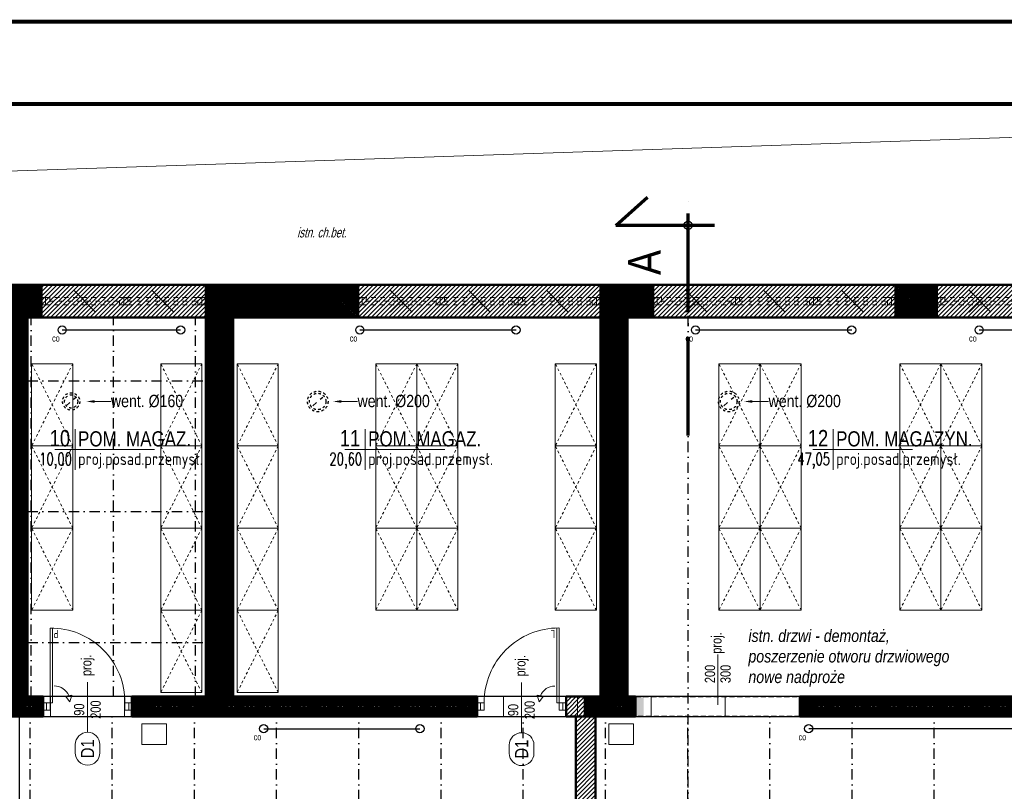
# Model space of a CAD drawing. Header units: centimetres. Extents: x -2715 to 104803, y -1446 to 32152.
# Tile 17 of 27: x 87423 to 88621, y 591 to 1529. Entities that reach past the tile are written whole.
import ezdxf
from ezdxf import colors
from ezdxf.entities.mleader import LeaderData, LeaderLine
from ezdxf.enums import TextEntityAlignment as Align
from ezdxf.math import Vec2, Vec3

# ---------------------------------------------------------------- set-up
doc = ezdxf.new("R2010")
doc.units = ezdxf.units.CM
doc.header["$MEASUREMENT"] = 0
for name, pattern in [('ACAD_ISO04W100', [30, 24, -3, 0, -3]), ('Dash', [0.6, 0.3, -0.3]), ('DASHDOT', [25.4, 12.7, -6.35, 0, -6.35]), ('DASHDOT2', [0.5, 0.25, -0.125, 0, -0.125]), ('HIDDEN', [9.525, 6.35, -3.175]), ('Przerywana', [0.222222, 0.111111, -0.111111])]:
    doc.linetypes.add(name, pattern=pattern)
for name, color, linetype, lineweight in [('0_TXT', 7, 'Continuous', 15), ('0_TXT niewidoczne', 7, 'Continuous', 15), ('1_ hatch', 8, 'Continuous', 9), ('1_ przerywana  S_CONSTRUCTION', 124, 'DASHDOT2', 25), ('1_ view 3', 8, 'Continuous', 9), ('1_ wall STRUCT', 72, 'Continuous', 50), ('IS_obrys', 6, 'Continuous', 30), ('przekroj projektowany', 10, 'ACAD_ISO04W100', 70)]:
    doc.layers.add(name, color=color, linetype=linetype, lineweight=lineweight)
doc.layers.add('1_ area', color=30, linetype='Continuous', lineweight=9, plot=False)
for name, color, linetype in [('1_ dach - osie', 7, 'DASHDOT'), ('4_INST._co', 151, 'Continuous'), ('DIM', 7, 'Continuous')]:
    doc.layers.add(name, color=color, linetype=linetype)
for name, color, linetype, lineweight, true_color in [('1_ doors proj.', 7, 'Continuous', 15, 0x1a8cff), ('1_ hatch proj.', 7, 'Continuous', 9, 0x1a8cff), ('1_ wall STRUCT proj.', 7, 'Continuous', 50, 0x1a8cff), ('1_ wall STRUCT-DIV rozbiorka', 7, 'Continuous', 9, 0xff0a0a), ('2_ doors description proj.', 7, 'Continuous', 15, 0x1a8cff), ('2_ equipment proj._skrzynie', 7, 'Continuous', 9, 0x6a91a9), ('3_ PPOŻ  opisy', 7, 'Continuous', 18, 0x940000)]:
    doc.layers.add(name, color=color, linetype=linetype, lineweight=lineweight, true_color=true_color)
doc.styles.add('ARIAL', font='arial.ttf', dxfattribs={"width": 0.8})
doc.styles.add('BIKTS', font='bikromsw.shx', dxfattribs={"width": 0.85})
doc.styles.add('H_POM', font='ARIALN.TTF', dxfattribs={"width": 0.7, "height": 18})
doc.styles.add('opis100', font='ARIALN.TTF', dxfattribs={"height": 18})
doc.styles.get("Standard").update_dxf_attribs({"font": 'arial.ttf'})
doc.styles.add('TXT_D', font='arial.ttf')
doc.styles.add('TXT_M', font='romans.shx', dxfattribs={"width": 0.75, "oblique": 15})
doc.styles.add('TXT_S', font='romand.shx')
doc.linetypes.add('Rozbiö˘ka', pattern='A,7,[121,msgB.shx,S=1,R=0,X=0.5,Y=-1.826635],7', length=14)
doc.linetypes.add('TRACKS', pattern='A,0.15,[130,ltypeshp.shx,S=0.25,R=0,X=0,Y=0],0.15', length=0.3)

# ---------------------------------------------------------------- blocks, each defined once
blk = doc.blocks.new('vfdgfhbgfh')
at = {"linetype": 'TRACKS', "ltscale": 10}
blk.add_lwpolyline([(0, 0), (144.1, 0)], dxfattribs=at)
for centre in [(0, 0), (144.1, 0)]:
    blk.add_circle(centre, 5)
at = {"style": 'BIKTS', "width": 0.8}
blk.add_attdef('W', text='', height=8, rotation=0, dxfattribs=at).set_placement((-7.6, -6.1), align=Align.TOP_CENTER)
blk = doc.blocks.new('fdgdfhfbgfh')
at = {"linetype": 'TRACKS', "ltscale": 10}
blk.add_lwpolyline([(0, 0), (190, 0)], dxfattribs=at)
for centre in [(0, 0), (190, 0)]:
    blk.add_circle(centre, 5)
at = {"style": 'BIKTS', "width": 0.8}
blk.add_attdef('W', text='', height=8, rotation=0, dxfattribs=at).set_placement((-7.6, -6.1), align=Align.TOP_CENTER)
blk = doc.blocks.new('co')
at = {"linetype": 'TRACKS', "ltscale": 10}
blk.add_lwpolyline([(69784.8, -154.6), (70319.2, -154.6)], dxfattribs=at)
for centre in [(69784.8, -154.6), (70319.2, -154.6)]:
    blk.add_circle(centre, 5)
at = {"style": 'BIKTS', "width": 0.8}
blk.add_attdef('W', text='', height=8, rotation=0, dxfattribs=at).set_placement((69777.1, -160.7), align=Align.TOP_CENTER)
blk = doc.blocks.new('MET')
at = {"layer": '0_TXT niewidoczne'}
for p, q in [((0, -20), (0, 20)), ((-20, 0), (78.66, 0))]:
    blk.add_line(p, q, dxfattribs=at)
at = {"style": 'TXT_D', "width": 0.8, "flags": 4}
blk.add_attdef('NUMER', text='', height=15, dxfattribs=at).set_placement((-6.73, 3.76), align=Align.RIGHT)
blk.add_attdef('NAZWA', (4.15, 3.76), '', height=15, dxfattribs=at)
at = {"layer": '0_TXT niewidoczne', "style": 'TXT_M', "width": 0.8, "flags": 4}
blk.add_attdef('M2', text='', height=12, dxfattribs=at).set_placement((-6.06, -15.36), align=Align.RIGHT)
blk.add_attdef('POSADZKA', (4.15, -15.36), '', height=12, dxfattribs=at)
blk = doc.blocks.new('_OZN.DRZWI')
blk.add_line((0, 0), (61.1, 0))
blk.add_lwpolyline([(-15, 15, -1), (-15, -15), (-25, -15, -1), (-25, 15)], format="xyb", close=True)
at = {"style": 'BIKTS', "width": 0.8}
blk.add_attdef('WYSOK', text='', height=8, rotation=0, dxfattribs=at).set_placement((27.6, 12.7), align=Align.TOP_CENTER)
for p in [(-20, 0), (75.1, 0)]:
    blk.add_attdef('OZN', text='', height=8, rotation=0, dxfattribs=at).set_placement(p, align=Align.MIDDLE)
blk.add_attdef('SZEROK', text='', height=8, rotation=0, dxfattribs=at).set_placement((27.6, -12.4), align=Align.CENTER)
blk = doc.blocks.new('VFDGFDHGF')
for p, q in [((4, 4.5), (0.5, 4.5)), ((8.5, 4.5), (4, 4.5)), ((8.5, -4.5), (8.5, 4.5)), ((99.5, 4.5), (99.5, -4.5)), ((108, 4.5), (104.5, 4.5)), ((4, -4.5), (8.5, -4.5)), ((8.5, -4.5), (8.5, -95.5)), ((11.3, -4.5), (11.3, -95.4)), ((32.6, -5.8), (27.3, -12.4)), ((99.5, -4.5), (104, -4.5)), ((27.3, -12.4), (35, -13.9))]:
    blk.add_line(p, q)
for points in [[(0, -4.5), (0, 4.5), (4, 4.5), (4, -4.5)], [(4, -4.5), (4, 4.5), (8.5, 4.5), (8.5, -4.5)], [(99.5, -4.5), (99.5, 4.5), (104, 4.5), (104, -4.5)], [(104, -4.5), (104, 4.5), (108, 4.5), (108, -4.5)]]:
    blk.add_lwpolyline(points, close=True)
for points in [[(8.5, -4.5), (11.3, -4.5)], [(32.6, -5.8), (35, -13.9)], [(54, -1.4), (54, -0.4)]]:
    blk.add_lwpolyline(points)
for centre, radius, start, end in [((9.1, -5.1), 90.4, 269.6651, 0.3349), ((13.5, -5.8), 19.1, 270, 337.4994)]:
    blk.add_arc(centre, radius, start, end)
at = {"insert": (18.4, -83.2), "char_height": 10, "width": 6.203, "attachment_point": 3, "style": 'H_POM'}
blk.add_mtext('L', dxfattribs=at)
blk = doc.blocks.new('bgfhgfjhgj')
at = {"layer": '1_ wall STRUCT-DIV rozbiorka'}
for points in [[(-17.7, -17.7), (17.7, 17.7)], [(-17.7, 17.7), (17.7, -17.7)]]:
    blk.add_lwpolyline(points, dxfattribs=at)
blk = doc.blocks.new('gfdgfhgfh')
at = {"layer": '1_ wall STRUCT-DIV rozbiorka', "linetype": 'Przerywana', "ltscale": 50}
for points in [[(-100, 4.5), (-95, 4.5), (-95, -4.5), (-100, -4.5), (-100, 4.5)], [(-95, 4.5), (-5, 4.5)], [(-95, 4.5), (-90, 4.5), (-90, -4.5), (-95, -4.5), (-95, 4.5)], [(-5, 4.5), (0, 4.5), (0, -4.5), (-5, -4.5), (-5, 4.5)], [(0, 4.5), (5, 4.5), (5, -4.5), (0, -4.5), (0, 4.5)], [(5, 4.5), (95, 4.5)], [(5, 0), (90, 0)], [(90, 4.5), (95, 4.5), (95, -4.5), (90, -4.5), (90, 4.5)], [(95, 4.5), (100, 4.5), (100, -4.5), (95, -4.5), (95, 4.5)], [(-95, -4.5), (-5, -4.5)], [(-90, 0), (-5, 0)], [(5, -4.5), (95, -4.5)]]:
    blk.add_lwpolyline(points, dxfattribs=at)
at = {"layer": '1_ wall STRUCT-DIV rozbiorka', "color": 6, "xscale": 0.75, "yscale": 0.75, "zscale": 0.75}
for p in [(-47.5, 0), (47.5, 0)]:
    blk.add_blockref('bgfhgfjhgj', p, dxfattribs=at)
blk = doc.blocks.new('hgfjhgjhgkjhkljhl')
at = {"layer": '1_ wall STRUCT-DIV rozbiorka', "linetype": 'Przerywana', "ltscale": 50}
for points in [[(-295, 9), (-290, 9), (-290, 0), (-295, 0), (-295, 9)], [(-290, 9), (-105, 9)], [(-290, 9), (-285, 9), (-285, 0), (-290, 0), (-290, 9)], [(-285, 4.5), (-200, 4.5)], [(-200, 9), (-195, 9), (-195, 0), (-200, 0), (-200, 9)], [(-195, 9), (-190, 9), (-190, 0), (-195, 0), (-195, 9)], [(-190, 4.5), (-105, 4.5)], [(-105, 9), (-100, 9), (-100, 0), (-105, 0), (-105, 9)], [(-100, 9), (-95, 9), (-95, 0), (-100, 0), (-100, 9)], [(-95, 9), (-5, 9)], [(-95, 4.5), (-10, 4.5)], [(-10, 9), (-5, 9), (-5, 0), (-10, 0), (-10, 9)], [(-5, 9), (0, 9), (0, 0), (-5, 0), (-5, 9)], [(-290, 0), (-105, 0)], [(-95, 0), (-5, 0)]]:
    blk.add_lwpolyline(points, dxfattribs=at)
at = {"layer": '1_ wall STRUCT-DIV rozbiorka', "color": 6, "xscale": 0.75, "yscale": 0.75, "zscale": 0.75}
for p in [(-242.5, 4.5), (-147.5, 4.5), (-52.5, 4.5)]:
    blk.add_blockref('bgfhgfjhgj', p, dxfattribs=at)
blk = doc.blocks.new('vgfdbn vnbvmnvb')
for p, q in [((-104, 0), (-100.5, 0)), ((-95.5, 0), (-95.5, -9.1)), ((-4.5, -9.1), (-4.5, 0)), ((-4.5, 0), (0, 0)), ((0, 0), (3.5, 0)), ((-95.5, -9.1), (-100, -9.1)), ((-28.6, -10.4), (-23.3, -16.9)), ((-7.3, -9.1), (-7.3, -100)), ((0, -9.1), (-4.5, -9.1)), ((-4.5, -9.1), (-4.5, -100)), ((-23.3, -16.9), (-31, -18.5))]:
    blk.add_line(p, q)
for points in [[(-100, -9.1), (-100, 0), (-104, 0), (-104, -9.1)], [(-95.5, -9.1), (-95.5, 0), (-100, 0), (-100, -9.1)], [(0, -9.1), (0, 0), (-4.5, 0), (-4.5, -9.1)], [(4, -9.1), (4, 0), (0, 0), (0, -9.1)]]:
    blk.add_lwpolyline(points, close=True)
for points in [[(-50, -5.9), (-50, -4.9)], [(-28.6, -10.4), (-31, -18.5)], [(-4.5, -9.1), (-7.3, -9.1)]]:
    blk.add_lwpolyline(points)
for centre, radius, start, end in [((-5.1, -9.6), 90.4, 179.6651, 270.3349), ((-9.5, -10.4), 19.1, 202.5006, 270)]:
    blk.add_arc(centre, radius, start, end)
at = {"insert": (-14.4, -87.7), "char_height": 10, "width": 6.203, "attachment_point": 1, "style": 'H_POM'}
blk.add_mtext('P', dxfattribs=at)
blk = doc.blocks.new('cxvcbvc')
at = {"layer": '1_ dach - osie'}
blk.add_line((-869, 0), (885.7, 0), dxfattribs=at)
at = {"layer": 'DIM'}
blk.add_circle((885.7, 0), 5, dxfattribs=at)
at = {"layer": 'przekroj projektowany', "ltscale": 5}
blk.add_line((630, 0), (919.7, 0), dxfattribs=at)
at = {"layer": 'przekroj projektowany', "ltscale": 5, "extrusion": (0, 0, -1)}
blk.add_lwpolyline([(-885.7, -32.2), (-885.7, 87.8), (-920, 49.4)], dxfattribs=at)
at = {"layer": 'przekroj projektowany', "color": 7, "ltscale": 5, "insert": (855.8, 73.2), "char_height": 40, "width": 94.44, "attachment_point": 3, "style": 'opis100'}
blk.add_mtext('A', dxfattribs=at)
blk = doc.blocks.new('vfdbvvcnbvnbv')
blk.add_line((0, -51.4), (0, 9.7))
at = {"style": 'BIKTS', "width": 0.8}
blk.add_attdef('OZN', text='', height=8, rotation=90, dxfattribs=at).set_placement((0, 23.8), align=Align.MIDDLE)
blk.add_attdef('WYSOK', text='', height=8, rotation=90, dxfattribs=at).set_placement((-12.7, -23.8), align=Align.TOP_CENTER)
blk.add_attdef('SZEROK', text='', height=8, rotation=90, dxfattribs=at).set_placement((12.4, -23.8), align=Align.CENTER)
blk = doc.blocks.new('vcvcbv')
blk.add_lwpolyline([(-100, 50), (0, 50), (0, 0), (-100, 0), (-100, 50)])
at = {"linetype": 'Dash', "ltscale": 10}
blk.add_lwpolyline([(-100, 0), (0, 50), (0, 0), (-100, 50), (-100, 0)], dxfattribs=at)
blk = doc.blocks.new('sdadsfsdfd')
at = {"layer": '2_ equipment proj._skrzynie', "rotation": 90}
for p in [(259, 640), (416, 640), (509, 640), (677.5, 640), (727.5, 640), (896, 640), (1095, 640), (1145, 640), (1315, 640), (1365, 640), (259, 540), (416, 540), (509, 540), (677.5, 540), (727.5, 540), (896, 540), (1095, 540), (1145, 540), (1315, 540), (1365, 540), (259, 440), (416, 440), (509, 440), (677.5, 440), (727.5, 440), (896, 440), (1095, 440), (1145, 440), (1315, 440), (1365, 440), (416, 340), (509, 340)]:
    blk.add_blockref('vcvcbv', p, dxfattribs=at)
blk = doc.blocks.new('gfdhgfhgfhjgjh')
at = {"layer": '1_ przerywana  S_CONSTRUCTION', "color": 150, "linetype": 'Dash', "ltscale": 20}
blk.add_lwpolyline([(-6, -5.3), (6, 5.3)], dxfattribs=at)
at = {"layer": '1_ przerywana  S_CONSTRUCTION', "color": 150, "linetype": 'Dash', "ltscale": 10}
for radius in [12.5, 10]:
    blk.add_circle((0, 0), radius, dxfattribs=at)
at = {"layer": '0_TXT', "color": 150}
ml = blk.add_multileader_mtext('Standard', dxfattribs=at)
ml.set_content('{\\fArial Narrow|b0|i0|c238|p34;\\H83.333333x;went. %%C200}', color=150)
ml.set_leader_properties()
ml.build(insert=Vec2(0, 0))
ml.multileader.update_dxf_attribs({"dogleg_length": 0.36, "arrow_head_size": 10})
ctx = ml.context
ctx.base_point, ctx.char_height, ctx.arrow_head_size, ctx.landing_gap_size, ctx.plane_origin = Vec3(48.3, 0), 0.18, 10, 0.09, Vec3(18.7, 0)
notes = []
notes.append((ctx, [(0, (1, 1, 0), (47.9, 0), (1, 0), 0.36, [(0, [(18.7, 0)], 0, [])])]))
ctx.mtext.insert, ctx.mtext.flow_direction = Vec3(48.4, 8.1), 5
for ctx, leaders in notes:
    for number, flags, end, landing, length, lines in leaders:
        leader = LeaderData()
        leader.index, (leader.has_last_leader_line, leader.has_dogleg_vector, leader.attachment_direction) = number, flags
        leader.last_leader_point, leader.dogleg_vector, leader.dogleg_length = Vec3(end), Vec3(landing), length
        for number, points, colour, breaks in lines:
            line = LeaderLine()
            line.index, line.vertices, line.color, line.breaks = number, Vec3.list(points), colors.encode_raw_color(colour), breaks
            leader.lines.append(line)
        ctx.leaders.append(leader)
blk = doc.blocks.new('frgfdhgfhgf')
at = {"layer": '1_ przerywana  S_CONSTRUCTION', "color": 150, "linetype": 'Dash', "ltscale": 20}
blk.add_lwpolyline([(-6, -5.3), (6, 5.3)], dxfattribs=at)
at = {"layer": '1_ przerywana  S_CONSTRUCTION', "color": 150, "linetype": 'Dash', "ltscale": 10}
for radius in [10.5, 8]:
    blk.add_circle((0, 0), radius, dxfattribs=at)
at = {"layer": '0_TXT', "color": 150}
ml = blk.add_multileader_mtext('Standard', dxfattribs=at)
ml.set_content('{\\fArial Narrow|b0|i0|c238|p34;\\H83.333333x;went. %%C160}', color=150)
ml.set_leader_properties()
ml.build(insert=Vec2(0, 0))
ml.multileader.update_dxf_attribs({"dogleg_length": 0.36, "arrow_head_size": 10})
ctx = ml.context
ctx.base_point, ctx.char_height, ctx.arrow_head_size, ctx.landing_gap_size, ctx.plane_origin = Vec3(48.3, 0), 0.18, 10, 0.09, Vec3(18.7, 0)
notes = []
notes.append((ctx, [(0, (1, 1, 0), (47.9, 0), (1, 0), 0.36, [(0, [(18.7, 0)], 0, [])])]))
ctx.mtext.insert, ctx.mtext.flow_direction = Vec3(48.4, 8.1), 5
for ctx, leaders in notes:
    for number, flags, end, landing, length, lines in leaders:
        leader = LeaderData()
        leader.index, (leader.has_last_leader_line, leader.has_dogleg_vector, leader.attachment_direction) = number, flags
        leader.last_leader_point, leader.dogleg_vector, leader.dogleg_length = Vec3(end), Vec3(landing), length
        for number, points, colour, breaks in lines:
            line = LeaderLine()
            line.index, line.vertices, line.color, line.breaks = number, Vec3.list(points), colors.encode_raw_color(colour), breaks
            leader.lines.append(line)
        ctx.leaders.append(leader)

msp = doc.modelspace()

# ---------------------------------------------------------------- hatches: boundary and pattern name
h = msp.add_hatch(color=256)
h.dxf.hatch_style = 1
edge = h.paths.add_edge_path()
edge.add_line((88110.55, 681.93), (88110.55, 705.93))
edge.add_line((88110.55, 705.93), (88129.55, 705.93))
edge.add_line((88129.55, 705.93), (88129.55, 1206.93))
edge.add_line((88129.55, 1206.93), (88193.55, 1206.93))
edge.add_line((88193.55, 1206.93), (88193.55, 1166.93))
edge.add_line((88193.55, 1166.93), (88162.55, 1166.93))
edge.add_line((88162.55, 1166.93), (88162.55, 705.93))
edge.add_line((88162.55, 705.93), (88182.05, 705.93))
edge.add_line((88182.05, 705.93), (88182.05, 681.93))
edge.add_line((88182.05, 681.93), (88101.55, 681.93))
at = {"layer": '1_ hatch'}
h = msp.add_hatch(dxfattribs=at)
h.set_pattern_fill('ANSI31', color=256, scale=10)
h.paths.add_polyline_path([(87384.55, 681.93), (87384.55, 705.93), (87399.55, 705.93), (87399.55, 1166.93), (87293.55, 1166.93), (87293.55, 1206.93), (87449.55, 1206.93), (87449.55, 1166.93), (87432.55, 1166.93), (87432.55, 705.93), (87451.55, 705.93), (87451.55, 681.93)])
h = msp.add_hatch(dxfattribs=at)
h.set_pattern_fill('ANSI31', color=256, scale=10)
h.paths.add_polyline_path([(87559.55, 681.93), (87559.55, 705.93), (87649.55, 705.93), (87649.55, 1206.93), (87834.55, 1206.93), (87834.55, 1166.93), (87682.55, 1166.93), (87682.55, 705.93), (87979.55, 705.93), (87979.55, 681.93)])
h = msp.add_hatch(dxfattribs=at)
h.set_pattern_fill('ANSI31', color=256, scale=10)
h.paths.add_polyline_path([(88129.55, 705.93), (88110.55, 705.93), (88110.55, 681.93), (88172.05, 681.93), (88172.05, 705.93), (88162.55, 705.93), (88162.55, 1166.93), (88193.55, 1166.93), (88193.55, 1206.93), (88129.55, 1206.93), (88129.55, 1191.43), (88129.55, 1182.43)])
h = msp.add_hatch(dxfattribs=at)
h.set_pattern_fill('ANSI31', color=256, scale=10)
h.paths.add_polyline_path([(88538.55, 1166.93), (88538.55, 1206.93), (88488.55, 1206.93), (88488.55, 1191.43), (88488.55, 1182.43), (88488.55, 1166.93)])
h = msp.add_hatch(dxfattribs=at)
h.set_pattern_fill('ANSI31', color=256, scale=10)
edge = h.paths.add_edge_path()
edge.add_line((88372.05, 681.93), (88372.05, 705.93))
edge.add_line((88372.05, 705.93), (89034.55, 705.93))
edge.add_line((89034.55, 705.93), (89034.55, 681.93))
edge.add_line((89034.55, 681.93), (88373.33, 681.93))
at = {"layer": '1_ hatch proj.'}
h = msp.add_hatch(dxfattribs=at)
h.set_pattern_fill('ANSI31', color=256, scale=30)
h.set_pattern_definition([(45, (465, -2e-12), (-2.65165043, 2.65165043), [])])
h.paths.add_polyline_path([(87449.55, 1166.93), (87449.55, 1206.93), (87649.55, 1206.93), (87649.55, 1166.93)])
h = msp.add_hatch(dxfattribs=at)
h.set_pattern_fill('ANSI31', color=256, scale=30)
h.set_pattern_definition([(45, (945, -2e-12), (-2.65165043, 2.65165043), [])])
h.paths.add_polyline_path([(87834.55, 1166.93), (87834.55, 1206.93), (88129.55, 1206.93), (88129.55, 1166.93)])
h = msp.add_hatch(dxfattribs=at)
h.set_pattern_fill('ANSI31', color=256, scale=30)
h.set_pattern_definition([(45, (1304, -2e-12), (-2.65165043, 2.65165043), [])])
h.paths.add_polyline_path([(88193.55, 1166.93), (88193.55, 1206.93), (88488.55, 1206.93), (88488.55, 1166.93)])
h = msp.add_hatch(dxfattribs=at)
h.set_pattern_fill('ANSI31', color=256, scale=30)
h.set_pattern_definition([(45, (1649, -2e-12), (-2.65165043, 2.65165043), [])])
h.paths.add_polyline_path([(88538.55, 1166.93), (88538.55, 1206.93), (88833.55, 1206.93), (88833.55, 1166.93)])
h = msp.add_hatch(dxfattribs=at)
h.set_pattern_fill('ANSI31', color=256, scale=30)
h.set_pattern_definition([(45, (547, 567.454), (-2.65165043, 2.65165043), [])])
h.paths.add_polyline_path([(88110.55, 681.93), (88099.55, 681.93), (88087.55, 681.93), (88087.55, 705.93), (88110.55, 705.93)])
h = msp.add_hatch(dxfattribs=at)
h.set_pattern_fill('ANSI31', color=256, scale=30)
h.set_pattern_definition([(45, (547, -2e-12), (-2.65165043, 2.65165043), [])])
h.paths.add_polyline_path([(88099.55, 52.93), (88099.55, 681.93), (88123.55, 681.93), (88123.55, 52.93)])

# ---------------------------------------------------------------- linework, layer by layer
at = {"lineweight": 50, "const_width": 5}
msp.add_lwpolyline([(85600.17, -1443.15), (85600.17, 1526.85), (89800.17, 1526.85), (89800.17, -1443.15), (85600.17, -1443.15)], dxfattribs=at)
at = {"lineweight": 50}
msp.add_lwpolyline([(86020.17, -1343.15, 5, 5, 0), (86020.17, 1426.85, 5, 5, 0), (89700.17, 1426.85, 5, 5, 0), (89700.17, -1343.15, 5, 5, 0)], format="xyseb", close=True, dxfattribs=at)
at = {"layer": '1_ area'}
for points in [[(87649.55, 705.93), (87432.55, 705.93), (87432.55, 1166.93), (87649.55, 1166.93)], [(87682.55, 705.93), (88129.55, 705.93), (88129.55, 1166.93), (87682.55, 1166.93)], [(88162.55, 705.93), (89183.55, 705.93), (89183.55, 1166.93), (88162.55, 1166.93)]]:
    msp.add_lwpolyline(points, close=True, dxfattribs=at)
for points in [[(87422.55, -449.07), (87422.55, 681.93), (88099.55, 681.93), (88099.55, -449.07), (87422.55, -449.07)], [(88123.55, 681.93), (88123.55, -449.07), (88797.55, -449.07), (88797.55, -54.07), (89158.55, -54.07), (89158.55, 681.93), (88123.55, 681.93)]]:
    msp.add_lwpolyline(points, dxfattribs=at)
at = {"layer": '1_ hatch'}
msp.add_lwpolyline([(89230.29, 1406.47), (89230.29, 1206.93), (89183.55, 1206.93), (89183.55, 1236.93), (89158.55, 1236.93), (89158.55, 1206.93), (86215.55, 1206.93), (86224.83, 1305.31), (89230.29, 1406.47)], dxfattribs=at)
at = {"layer": '1_ przerywana  S_CONSTRUCTION', "ltscale": 50}
for points in [[(87436.96, 705.93), (87436.96, 1166.93)], [(87536.96, 705.93), (87536.96, 1166.93)], [(87636.96, 705.93), (87636.96, 1166.93)], [(87432.55, 1089.93), (87649.55, 1089.93)], [(87432.55, 930.93), (87649.55, 930.93)], [(87432.55, 771.93), (87649.55, 771.93)], [(87435.55, -449.07), (87435.55, 681.93)], [(87535.55, -449.07), (87535.55, 681.93)], [(87635.55, -449.07), (87635.55, 681.93)], [(87735.55, -449.07), (87735.55, 681.93)], [(87835.55, -449.07), (87835.55, 681.93)], [(87935.55, -449.07), (87935.55, 681.93)], [(88035.55, -449.07), (88035.55, 681.93)], [(88135.55, -449.07), (88135.55, 681.93)], [(88235.55, -449.07), (88235.55, 681.93)], [(88335.55, -449.07), (88335.55, 681.93)], [(88435.55, -449.07), (88435.55, 681.93)], [(88535.55, -449.07), (88535.55, 681.93)]]:
    msp.add_lwpolyline(points, dxfattribs=at)
at = {"layer": '1_ przerywana  S_CONSTRUCTION', "linetype": 'HIDDEN'}
msp.add_lwpolyline([(88172.05, 681.93), (88172.05, 705.93), (88372.05, 705.93), (88372.05, 681.93), (88172.05, 681.93)], dxfattribs=at)
at = {"layer": '1_ view 3'}
msp.add_lwpolyline([(86215.55, 1206.93), (86224.83, 1305.31), (89230.29, 1406.47)], dxfattribs=at)
at = {"layer": '1_ wall STRUCT'}
for points in [[(87384.55, 681.93), (87384.55, 705.93), (87399.55, 705.93), (87399.55, 1166.93), (87293.55, 1166.93), (87293.55, 1206.93), (87449.55, 1206.93), (87449.55, 1166.93), (87432.55, 1166.93), (87432.55, 705.93), (87451.55, 705.93), (87451.55, 681.93), (87384.55, 681.93)], [(87559.55, 681.93), (87559.55, 705.93), (87649.55, 705.93), (87649.55, 1206.93), (87834.55, 1206.93), (87834.55, 1166.93), (87682.55, 1166.93), (87682.55, 705.93), (87979.55, 705.93), (87979.55, 681.93), (87559.55, 681.93)], [(88110.55, 681.93), (88110.55, 705.93), (88129.55, 705.93), (88129.55, 1206.93), (88193.55, 1206.93), (88193.55, 1166.93), (88162.55, 1166.93), (88162.55, 705.93), (88172.05, 705.93), (88172.05, 681.93), (88101.55, 681.93)], [(88488.55, 1166.93), (88488.55, 1206.93), (88538.55, 1206.93), (88538.55, 1166.93), (88488.55, 1166.93)], [(88372.05, 681.93), (88372.05, 705.93), (89034.55, 705.93), (89034.55, 681.93), (88372.05, 681.93)]]:
    msp.add_lwpolyline(points, dxfattribs=at)
at = {"layer": '1_ wall STRUCT proj.'}
for points in [[(87449.55, 1166.93), (87449.55, 1206.93), (87649.55, 1206.93), (87649.55, 1166.93), (87449.55, 1166.93)], [(87834.55, 1166.93), (87834.55, 1206.93), (88129.55, 1206.93), (88129.55, 1166.93), (87834.55, 1166.93)], [(88193.55, 1166.93), (88193.55, 1206.93), (88488.55, 1206.93), (88488.55, 1166.93), (88193.55, 1166.93)], [(88538.55, 1166.93), (88538.55, 1206.93), (88833.55, 1206.93), (88833.55, 1166.93), (88538.55, 1166.93)], [(88110.55, 681.93), (88099.55, 681.93), (88087.55, 681.93), (88087.55, 705.93), (88110.55, 705.93), (88110.55, 681.93)], [(88099.55, 52.93), (88099.55, 681.93), (88123.55, 681.93), (88123.55, 52.93), (88099.55, 52.93)]]:
    msp.add_lwpolyline(points, dxfattribs=at)
at = {"layer": '1_ wall STRUCT-DIV rozbiorka', "linetype": 'Rozbiö˘ka'}
for points in [[(87451.55, 681.93), (87460.55, 681.93), (87460.55, 705.93), (87451.55, 705.93)], [(87559.55, 681.93), (87550.55, 681.93), (87550.55, 705.93), (87559.55, 705.93)], [(87979.55, 681.93), (88011.55, 681.93), (88011.55, 705.93), (87979.55, 705.93)], [(88110.55, 681.93), (88101.55, 681.93), (88101.55, 705.93), (88110.55, 705.93)], [(88172.05, 681.93), (88191.05, 681.93), (88191.05, 705.93), (88172.05, 705.93)], [(88372.05, 681.93), (88281.05, 681.93), (88281.05, 705.93), (88372.05, 705.93)]]:
    msp.add_lwpolyline(points, dxfattribs=at)
at = {"layer": '3_ PPOŻ  opisy', "linetype": 'Continuous', "lineweight": 20, "ltscale": 3}
for points in [[(87571.46, 672.87), (87601.46, 672.87), (87601.46, 647.87), (87571.46, 647.87), (87571.46, 672.87)], [(88139.77, 672.87), (88169.77, 672.87), (88169.77, 647.87), (88139.77, 647.87), (88139.77, 672.87)]]:
    msp.add_lwpolyline(points, dxfattribs=at)
at = {"layer": 'IS_obrys'}
for points in [[(87432.55, 1166.93), (87649.55, 1166.93), (87649.55, 705.93), (87432.55, 705.93)], [(87682.55, 1166.93), (88129.55, 1166.93), (88129.55, 705.93), (87682.55, 705.93)], [(87422.55, 681.93), (88099.55, 681.93), (88099.55, -449.09), (87422.55, -449.09)]]:
    msp.add_lwpolyline(points, close=True, dxfattribs=at)
msp.add_lwpolyline([(88123.55, 681.93), (89158.55, 681.93), (89158.55, -54.07), (88797.55, -54.07), (88797.55, -449.07), (88123.55, -449.07), (88123.55, 681.93)], dxfattribs=at)

# ---------------------------------------------------------------- block references
at = {"layer": '0_TXT'}
for name, p in [('frgfdhgfhgf', (87485.55, 1064.93)), ('gfdhgfhgfhjgjh', (87785.55, 1064.93)), ('gfdhgfhgfhjgjh', (88285.55, 1064.93))]:
    msp.add_blockref(name, p, dxfattribs=at)
ref = msp.add_blockref('MET', (87490.29, 1006.55), dxfattribs=dict(at, xscale=1.23, yscale=1.23, zscale=1.23, rotation=359.9999999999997))
ref.add_attrib('NUMER', '10', dxfattribs={"layer": '0', "height": 20, "style": 'TXT_D', "width": 0.8, "flags": 4}).set_placement((87484.32, 1010.24), align=Align.RIGHT)
ref.add_attrib('NAZWA', 'POM. MAGAZ.', (87493.98, 1010.24), dxfattribs={"layer": '0', "height": 18.45, "style": 'TXT_D', "width": 0.8, "flags": 4})
ref.add_attrib('M2', '10,00', dxfattribs={"layer": '0', "height": 14.76, "style": 'TXT_S', "width": 0.7, "flags": 4}).set_placement((87486.6, 987.66), align=Align.RIGHT)
ref.add_attrib('POSADZKA', 'proj.posad.przemysł.', (87493.98, 987.66), dxfattribs={"layer": '0', "color": 150, "height": 14.76, "style": 'TXT_S', "width": 0.8, "flags": 4})
ref = msp.add_blockref('MET', (87843.22, 1006.55), dxfattribs=dict(at, xscale=1.23, yscale=1.23, zscale=1.23, rotation=359.9999999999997))
ref.add_attrib('NUMER', '11', dxfattribs={"layer": '0', "height": 20, "style": 'TXT_D', "width": 0.8, "flags": 4}).set_placement((87837.26, 1010.24), align=Align.RIGHT)
ref.add_attrib('NAZWA', 'POM. MAGAZ.', (87846.91, 1010.24), dxfattribs={"layer": '0', "height": 18.45, "style": 'TXT_D', "width": 0.8, "flags": 4})
ref.add_attrib('M2', '20,60', dxfattribs={"layer": '0', "height": 14.76, "style": 'TXT_S', "width": 0.7, "flags": 4}).set_placement((87839.53, 987.66), align=Align.RIGHT)
ref.add_attrib('POSADZKA', 'proj.posad.przemysł.', (87846.91, 987.66), dxfattribs={"layer": '0', "color": 150, "height": 14.76, "style": 'TXT_S', "width": 0.8, "flags": 4})
ref = msp.add_blockref('MET', (88412.43, 1006.55), dxfattribs=dict(at, xscale=1.23, yscale=1.23, zscale=1.23, rotation=359.9999999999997))
ref.add_attrib('NUMER', '12', dxfattribs={"layer": '0', "height": 20, "style": 'TXT_D', "width": 0.8, "flags": 4}).set_placement((88406.47, 1010.24), align=Align.RIGHT)
ref.add_attrib('NAZWA', 'POM. MAGAZYN.', (88416.12, 1010.24), dxfattribs={"layer": '0', "height": 18.45, "style": 'TXT_D', "width": 0.8, "flags": 4})
ref.add_attrib('M2', '47,05', dxfattribs={"layer": '0', "height": 14.76, "style": 'TXT_S', "width": 0.7, "flags": 4}).set_placement((88408.74, 987.66), align=Align.RIGHT)
ref.add_attrib('POSADZKA', 'proj.posad.przemysł.', (88416.12, 987.66), dxfattribs={"layer": '0', "color": 150, "height": 14.76, "style": 'TXT_S', "width": 0.8, "flags": 4})
at = {"layer": '1_ area', "rotation": 90}
msp.add_blockref('cxvcbvc', (88236.05, 393.47), dxfattribs=at)
at = {"layer": '1_ doors proj.', "rotation": 180}
for name, p in [('vgfdbn vnbvmnvb', (87455.55, 689.38)), ('VFDGFDHGF', (88087.55, 693.93))]:
    msp.add_blockref(name, p, dxfattribs=at)
at = {"layer": '1_ wall STRUCT-DIV rozbiorka', "color": 6}
for name, p in [('gfdgfhgfh', (87549.55, 1186.93)), ('hgfjhgjhgkjhkljhl', (88129.55, 1182.43)), ('hgfjhgjhgkjhkljhl', (88488.55, 1182.43)), ('hgfjhgjhgkjhkljhl', (88833.55, 1182.43))]:
    msp.add_blockref(name, p, dxfattribs=at)
at = {"layer": '2_ doors description proj.'}
ref = msp.add_blockref('vfdbvvcnbvnbv', (88272.05, 747.3), dxfattribs=at)
ref.add_attrib('SZEROK', '200', dxfattribs={"layer": '0', "color": 7, "height": 12.5, "rotation": 90.00001, "style": 'BIKTS', "width": 0.8}).set_placement((88268.92, 733.52), align=Align.CENTER)
ref.add_attrib('WYSOK', '300', dxfattribs={"layer": '0', "color": 7, "height": 12.5, "rotation": 90.00001, "style": 'BIKTS', "width": 0.8}).set_placement((88275.35, 733.52), align=Align.TOP_CENTER)
ref.add_attrib('OZN', 'proj.', dxfattribs={"layer": '0', "color": 7, "height": 12.5, "rotation": 90.00001, "style": 'BIKTS', "width": 0.8}).set_placement((88272.05, 771.07), align=Align.MIDDLE)
ref = msp.add_blockref('_OZN.DRZWI', (87505.55, 662.53), dxfattribs=dict(at, rotation=90))
ref.add_attrib('OZN', 'proj.', dxfattribs={"layer": '0', "color": 7, "lineweight": 5, "height": 12.5, "rotation": 90, "style": 'BIKTS', "width": 0.8}).set_placement((87505.55, 743.94), align=Align.MIDDLE)
ref.add_attrib('WYSOK', '200', dxfattribs={"layer": '0', "color": 7, "lineweight": 5, "height": 12.5, "rotation": 90, "style": 'BIKTS', "width": 0.8}).set_placement((87509.09, 690.12), align=Align.TOP_CENTER)
ref.add_attrib('SZEROK', '90', dxfattribs={"layer": '0', "color": 7, "lineweight": 5, "height": 12.5, "rotation": 90, "style": 'BIKTS', "width": 0.8}).set_placement((87501.53, 690.12), align=Align.CENTER)
ref.add_attrib('OZN', 'D1', dxfattribs={"layer": '0', "color": 7, "lineweight": 5, "height": 16, "rotation": 90, "style": 'ARIAL', "width": 0.8}).set_placement((87505.55, 642.53), align=Align.MIDDLE)
ref = msp.add_blockref('_OZN.DRZWI', (88033.55, 662.03), dxfattribs=dict(at, rotation=90))
ref.add_attrib('OZN', 'proj.', dxfattribs={"layer": '0', "color": 7, "lineweight": 5, "height": 12.5, "rotation": 90, "style": 'BIKTS', "width": 0.8}).set_placement((88033.55, 743.44), align=Align.MIDDLE)
ref.add_attrib('WYSOK', '200', dxfattribs={"layer": '0', "color": 7, "lineweight": 5, "height": 12.5, "rotation": 90, "style": 'BIKTS', "width": 0.8}).set_placement((88037.09, 689.62), align=Align.TOP_CENTER)
ref.add_attrib('SZEROK', '90', dxfattribs={"layer": '0', "color": 7, "lineweight": 5, "height": 12.5, "rotation": 90, "style": 'BIKTS', "width": 0.8}).set_placement((88029.53, 689.62), align=Align.CENTER)
ref.add_attrib('OZN', 'D1', dxfattribs={"layer": '0', "color": 7, "lineweight": 5, "height": 16, "rotation": 90, "style": 'ARIAL', "width": 0.8}).set_placement((88033.55, 642.03), align=Align.MIDDLE)
at = {"layer": '4_INST._co'}
for name, p in [('vfdgfhbgfh', (87474.69, 1151.93)), ('fdgdfhfbgfh', (87836.76, 1151.93)), ('fdgdfhfbgfh', (88245.09, 1151.93)), ('fdgdfhfbgfh', (88590.09, 1151.93)), ('fdgdfhfbgfh', (87719.82, 666.93)), ('co', (18597.97, 821.54))]:
    msp.add_blockref(name, p, dxfattribs=at).add_auto_attribs({'W': 'co'})

# ---------------------------------------------------------------- texts
at = {"layer": '0_TXT', "lineweight": 9, "oblique": 15, "width": 0.7}
msp.add_text('istn. ch.bet.', height=12, dxfattribs=at).set_placement((87790.43, 1270.72), align=Align.MIDDLE)

# ---------------------------------------------------------------- next in the draw order: texts
at = {"layer": '1_ wall STRUCT-DIV rozbiorka', "linetype": 'Rozbiö˘ka', "insert": (88309.47, 787.44), "char_height": 15, "width": 251.6155, "attachment_point": 1, "style": 'TXT_D', "bg_fill": 3, "box_fill_scale": 1, "bg_fill_color": 256, "bg_fill_transparency": 0}
msp.add_mtext('{\\fArial Narrow|b0|i1|c238|p34;istn. drzwi - demontaż,\\P\\C150;poszerzenie otworu drzwiowego\\Pnowe nadproże}', dxfattribs=at)

# ---------------------------------------------------------------- next in the draw order: linework, layer by layer
at = {"layer": '1_ area'}
for points in [[(89183.91, -489.07), (86215.55, -489.07), (86215.55, 1206.93), (89183.91, 1206.93)], [(89158.55, -449.07), (86255.55, -449.07), (86255.55, 1166.93), (89158.55, 1166.93)], [(86685.55, -449.07), (89158.55, -449.07), (89158.55, 1166.93), (86685.55, 1166.93)]]:
    msp.add_lwpolyline(points, close=True, dxfattribs=at)
at = {"layer": 'IS_obrys'}
for points in [[(86215.55, -489.07), (89195.55, -489.07), (89195.55, 1206.93), (86215.55, 1206.93)], [(88162.55, 1166.93), (89158.55, 1166.93), (89158.55, 705.93), (88162.55, 705.93)]]:
    msp.add_lwpolyline(points, close=True, dxfattribs=at)

# ---------------------------------------------------------------- next in the draw order: block references
at = {"layer": '2_ equipment proj._skrzynie'}
msp.add_blockref('sdadsfsdfd', (87228.55, 470.93), dxfattribs=at)

doc.saveas('drawing.dxf')
